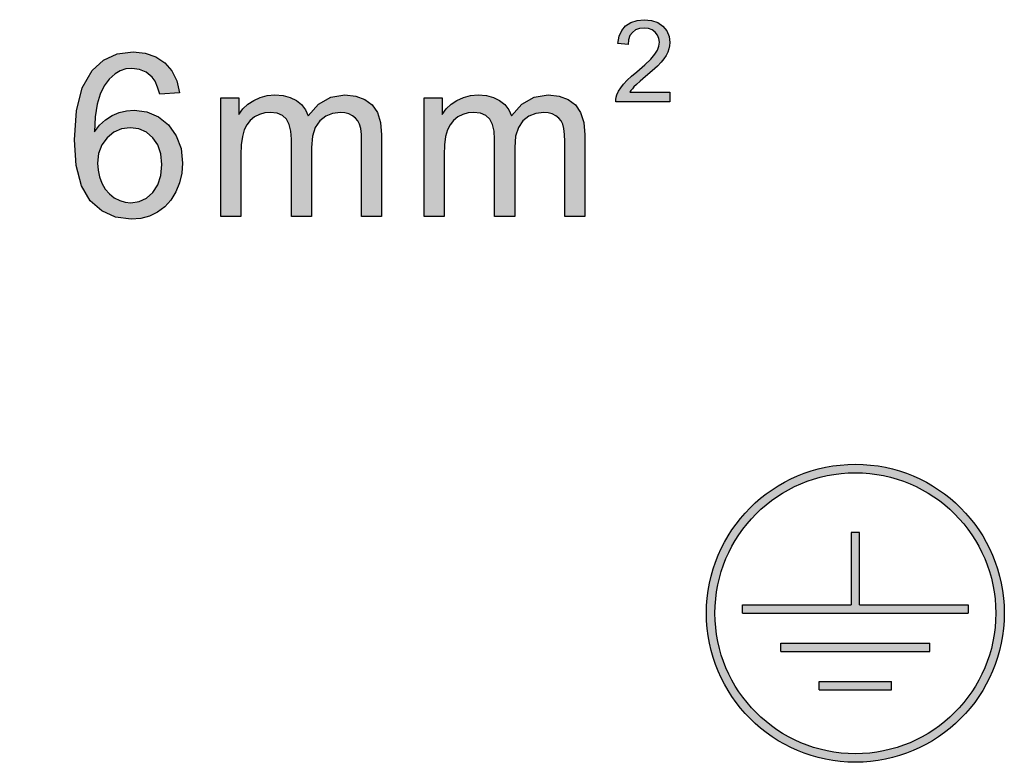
# Model space of a CAD drawing. Header units: inches. Extents: x 3728 to 5725, y -2497 to -825.
# Tile 6 of 10: x 5587.91 to 5594.52, y -2397.44 to -2392.46. Entities that reach past the tile are written whole.
import ezdxf

# ---------------------------------------------------------------- set-up
doc = ezdxf.new("R2010")
doc.units = ezdxf.units.IN
doc.header["$MEASUREMENT"] = 0
doc.layers.get('0').update_dxf_attribs({"lineweight": 30})
doc.layers.add('___1', color=7, linetype='Continuous')
doc.layers.add('DIM', color=3, linetype='Continuous')

msp = doc.modelspace()

# ---------------------------------------------------------------- hatches: boundary and pattern name
at = {"layer": 'DIM'}
h = msp.add_hatch(color=1, dxfattribs=at)
h.paths.add_polyline_path([(5585.4086, -2393.7771), (5586.1355, -2393.7771), (5586.1355, -2393.6472), (5585.596, -2393.6472), (5585.6124, -2393.6227), (5585.6314, -2393.5984), (5585.6531, -2393.5742), (5585.6858, -2393.5426), (5585.7378, -2393.4965), (5585.809, -2393.4357), (5585.8969, -2393.3595), (5585.9662, -2393.295), (5586.0172, -2393.2421), (5586.055, -2393.1959), (5586.0849, -2393.1511), (5586.1068, -2393.1078), (5586.1219, -2393.0651), (5586.131, -2393.0218), (5586.1339, -2392.978), (5586.1237, -2392.8961), (5586.0929, -2392.8236), (5586.0415, -2392.7603), (5585.9727, -2392.7116), (5585.8893, -2392.6823), (5585.7911, -2392.6725), (5585.6937, -2392.6815), (5585.6103, -2392.7087), (5585.5412, -2392.7539), (5585.488, -2392.8164), (5585.4522, -2392.8954), (5585.4339, -2392.9908), (5585.5727, -2393.0049), (5585.5796, -2392.941), (5585.5994, -2392.887), (5585.6321, -2392.843), (5585.6754, -2392.8104), (5585.7274, -2392.7909), (5585.788, -2392.7844), (5585.8457, -2392.7905), (5585.8956, -2392.8089), (5585.9378, -2392.8394), (5585.9697, -2392.8791), (5585.9888, -2392.9242), (5585.9952, -2392.9749), (5585.9882, -2393.027), (5585.9672, -2393.0812), (5585.9322, -2393.1373), (5585.8772, -2393.2014), (5585.7964, -2393.2791), (5585.6897, -2393.3704), (5585.6189, -2393.4309), (5585.56, -2393.4864), (5585.5131, -2393.5368), (5585.476, -2393.5852), (5585.4464, -2393.634), (5585.4242, -2393.6833), (5585.4148, -2393.7137), (5585.4096, -2393.745)])
h.paths.add_polyline_path([(5584.7486, -2393.5284), (5584.7176, -2393.6017), (5584.6779, -2393.663), (5584.6295, -2393.7123), (5584.5721, -2393.7483), (5584.5055, -2393.7699), (5584.4295, -2393.7771), (5584.3311, -2393.7644), (5584.2479, -2393.7265), (5584.1799, -2393.6631), (5584.1195, -2393.5524), (5584.0832, -2393.4033), (5584.0711, -2393.2159), (5584.0755, -2393.0943), (5584.0889, -2392.9896), (5584.1113, -2392.9019), (5584.1423, -2392.8286), (5584.1821, -2392.7674), (5584.2306, -2392.7183), (5584.2879, -2392.6824), (5584.3542, -2392.6609), (5584.4295, -2392.6538), (5584.4862, -2392.6578), (5584.538, -2392.6697), (5584.585, -2392.6896), (5584.6269, -2392.7168), (5584.6636, -2392.751), (5584.6953, -2392.7923), (5584.7222, -2392.8404), (5584.7449, -2392.8949), (5584.7634, -2392.956), (5584.7773, -2393.0277), (5584.7855, -2393.1143), (5584.7883, -2393.2159), (5584.7838, -2393.3367), (5584.7706, -2393.4408)])
h.paths.add_polyline_path([(5584.586, -2393.576), (5584.6212, -2393.496), (5584.6424, -2393.376), (5584.6495, -2393.2159), (5584.6424, -2393.0551), (5584.6212, -2392.9348), (5584.586, -2392.8551), (5584.5403, -2392.8054), (5584.4878, -2392.7756), (5584.4283, -2392.7657), (5584.3703, -2392.7745), (5584.3207, -2392.8008), (5584.2795, -2392.8446), (5584.2408, -2392.9304), (5584.2176, -2393.0543), (5584.2099, -2393.2159), (5584.2169, -2393.3764), (5584.2381, -2393.4965), (5584.2734, -2393.5765), (5584.3189, -2393.6263), (5584.3709, -2393.6562), (5584.4295, -2393.6662), (5584.4884, -2393.6561), (5584.5405, -2393.626)], flags=16)
h.paths.add_polyline_path([(5585.0096, -2393.7771), (5585.0096, -2393.6231), (5585.1635, -2393.6231), (5585.1635, -2393.7771)])
h.paths.add_polyline_path([(5592.0125, -2392.4749), (5592.0542, -2392.4613), (5592.1029, -2392.4568), (5592.152, -2392.4617), (5592.1937, -2392.4763), (5592.2282, -2392.5006), (5592.2538, -2392.5322), (5592.2691, -2392.5685), (5592.2742, -2392.6095), (5592.2728, -2392.6313), (5592.2684, -2392.6529), (5592.2609, -2392.6742), (5592.2498, -2392.6959), (5592.2349, -2392.7184), (5592.2161, -2392.7416), (5592.1906, -2392.7679), (5592.1558, -2392.8001), (5592.1118, -2392.8382), (5592.0762, -2392.8686), (5592.0501, -2392.8917), (5592.0337, -2392.9076), (5592.0229, -2392.9197), (5592.0134, -2392.9319), (5592.0053, -2392.9442), (5592.275, -2392.9442), (5592.275, -2393.009), (5591.9116, -2393.009), (5591.9121, -2392.993), (5591.9147, -2392.9773), (5591.9195, -2392.9621), (5591.9306, -2392.9374), (5591.9454, -2392.913), (5591.9638, -2392.8889), (5591.9873, -2392.8636), (5592.0167, -2392.8359), (5592.0522, -2392.8056), (5592.1056, -2392.76), (5592.1459, -2392.7212), (5592.1733, -2392.6891), (5592.1908, -2392.661), (5592.2013, -2392.634), (5592.2048, -2392.6079), (5592.2017, -2392.5826), (5592.1921, -2392.56), (5592.1762, -2392.5403), (5592.1552, -2392.5249), (5592.1302, -2392.5157), (5592.1014, -2392.5126), (5592.071, -2392.5159), (5592.045, -2392.5256), (5592.0232, -2392.5418), (5592.007, -2392.5639), (5591.9972, -2392.5909), (5591.9938, -2392.623), (5591.9244, -2392.6159), (5591.9334, -2392.5682), (5591.9513, -2392.5288), (5591.9779, -2392.4975)])
h.paths.add_polyline_path([(5587.7348, -2392.7205), (5587.7639, -2392.6725), (5587.8507, -2392.6725), (5587.8507, -2393.7771), (5587.7158, -2393.7771), (5587.7158, -2392.9165), (5587.6799, -2392.9475), (5587.6373, -2392.9785), (5587.588, -2393.0095), (5587.5369, -2393.0379), (5587.4894, -2393.0611), (5587.4456, -2393.0792), (5587.4456, -2392.9488), (5587.518, -2392.9107), (5587.5841, -2392.8677), (5587.6438, -2392.8197), (5587.6948, -2392.7696)])
h.paths.add_polyline_path([(5586.4009, -2393.3231), (5586.3612, -2393.3591), (5586.3612, -2393.2054), (5586.4196, -2393.1553), (5586.4891, -2393.1253), (5586.5696, -2393.1153), (5586.6002, -2393.1167), (5586.6317, -2393.1211), (5586.6641, -2393.1283), (5586.7018, -2393.1399), (5586.7488, -2393.1574), (5586.8051, -2393.1806), (5586.8368, -2393.1935), (5586.8627, -2393.203), (5586.8827, -2393.209), (5586.9001, -2393.2129), (5586.9176, -2393.2152), (5586.935, -2393.2159), (5586.9678, -2393.2127), (5587.0014, -2393.2029), (5587.0358, -2393.1865), (5587.0693, -2393.1653), (5587.1002, -2393.1408), (5587.1285, -2393.113), (5587.1285, -2393.272), (5587.0964, -2393.2992), (5587.064, -2393.321), (5587.0315, -2393.3373), (5586.9973, -2393.3486), (5586.9604, -2393.3553), (5586.9206, -2393.3576), (5586.8911, -2393.3564), (5586.8625, -2393.353), (5586.8349, -2393.347), (5586.8023, -2393.3369), (5586.7591, -2393.3202), (5586.705, -2393.2969), (5586.6492, -2393.2747), (5586.5998, -2393.2615), (5586.557, -2393.2571), (5586.5256, -2393.2594), (5586.4955, -2393.2663), (5586.4667, -2393.2776), (5586.436, -2393.2959)])
h.paths.add_polyline_path([(5588.4596, -2393.2968), (5588.4383, -2393.3541), (5588.4312, -2393.4206), (5588.4346, -2393.4665), (5588.4445, -2393.511), (5588.4609, -2393.5542), (5588.4833, -2393.5934), (5588.5109, -2393.6257), (5588.5437, -2393.6513), (5588.5798, -2393.6699), (5588.6171, -2393.6811), (5588.6555, -2393.6849), (5588.7099, -2393.6772), (5588.7589, -2393.6541), (5588.8025, -2393.6157), (5588.8366, -2393.5642), (5588.8571, -2393.5017), (5588.8639, -2393.4283), (5588.8572, -2393.3576), (5588.837, -2393.2976), (5588.8033, -2393.2485), (5588.7593, -2393.212), (5588.7084, -2393.1902), (5588.6504, -2393.1829), (5588.5924, -2393.1902), (5588.5406, -2393.212), (5588.495, -2393.2485)], flags=16)
h.paths.add_polyline_path([(5588.476, -2392.9007), (5588.4484, -2392.9555), (5588.4279, -2393.0233), (5588.4152, -2393.1081), (5588.4102, -2393.2098), (5588.4452, -2393.1645), (5588.4849, -2393.1277), (5588.5296, -2393.0994), (5588.5773, -2393.0795), (5588.6265, -2393.0675), (5588.6773, -2393.0635), (5588.7629, -2393.0746), (5588.8395, -2393.1077), (5588.9072, -2393.1629), (5588.96, -2393.2356), (5588.9916, -2393.3213), (5589.0022, -2393.4198), (5588.9972, -2393.4873), (5588.9822, -2393.5514), (5588.9574, -2393.6124), (5588.924, -2393.667), (5588.8831, -2393.7125), (5588.8348, -2393.7486), (5588.7805, -2393.7749), (5588.7215, -2393.7905), (5588.6578, -2393.7958), (5588.5522, -2393.782), (5588.4604, -2393.7406), (5588.3826, -2393.6715), (5588.3233, -2393.5709), (5588.2879, -2393.4345), (5588.2761, -2393.2623), (5588.2892, -2393.0691), (5588.3284, -2392.9146), (5588.3939, -2392.7987), (5588.4702, -2392.7286), (5588.5624, -2392.6865), (5588.6706, -2392.6725), (5588.7518, -2392.6806), (5588.8227, -2392.7049), (5588.8832, -2392.7454), (5588.9311, -2392.8001), (5588.9641, -2392.8671), (5588.9825, -2392.9465), (5588.8484, -2392.957), (5588.8347, -2392.9088), (5588.8177, -2392.8702), (5588.7974, -2392.8415), (5588.758, -2392.8093), (5588.7129, -2392.79), (5588.6622, -2392.7836), (5588.621, -2392.7876), (5588.5833, -2392.7997), (5588.549, -2392.8197), (5588.5095, -2392.8555)])
h.paths.add_polyline_path([(5589.38, -2393.092), (5589.4078, -2393.0555), (5589.4411, -2393.0242), (5589.4799, -2392.998), (5589.5233, -2392.9781), (5589.5706, -2392.9661), (5589.6217, -2392.9621), (5589.6771, -2392.9662), (5589.7254, -2392.9785), (5589.7666, -2392.999), (5589.8008, -2393.0268), (5589.8274, -2393.061), (5589.8465, -2393.1017), (5589.916, -2393.0242), (5589.998, -2392.9776), (5590.0926, -2392.9621), (5590.1655, -2392.9694), (5590.2263, -2392.9914), (5590.2749, -2393.0279), (5590.3103, -2393.0796), (5590.3315, -2393.1469), (5590.3386, -2393.23), (5590.3386, -2393.7771), (5590.2044, -2393.7771), (5590.2044, -2393.2751), (5590.203, -2393.2261), (5590.1986, -2393.1872), (5590.1914, -2393.1583), (5590.1801, -2393.1362), (5590.1643, -2393.1171), (5590.1438, -2393.1009), (5590.1194, -2393.0889), (5590.0923, -2393.0816), (5590.0626, -2393.0792), (5590.0097, -2393.0854), (5589.9633, -2393.1041), (5589.9231, -2393.1352), (5589.8923, -2393.1799), (5589.8737, -2393.2395), (5589.8675, -2393.314), (5589.8675, -2393.7771), (5589.7326, -2393.7771), (5589.7326, -2393.2594), (5589.7289, -2393.2043), (5589.7179, -2393.1592), (5589.6995, -2393.1242), (5589.6729, -2393.0992), (5589.6369, -2393.0842), (5589.5915, -2393.0792), (5589.5545, -2393.0825), (5589.5195, -2393.0925), (5589.4863, -2393.1094), (5589.4569, -2393.1324), (5589.4335, -2393.1616), (5589.4161, -2393.197), (5589.404, -2393.2413), (5589.3967, -2393.2969), (5589.3943, -2393.3637), (5589.3943, -2393.7771), (5589.2594, -2393.7771), (5589.2594, -2392.9803), (5589.38, -2392.9803)])
h.paths.add_polyline_path([(5590.7986, -2393.1616), (5590.7812, -2393.197), (5590.769, -2393.2413), (5590.7618, -2393.2969), (5590.7594, -2393.3637), (5590.7594, -2393.7771), (5590.6245, -2393.7771), (5590.6245, -2392.9803), (5590.7451, -2392.9803), (5590.7451, -2393.092), (5590.7729, -2393.0555), (5590.8062, -2393.0242), (5590.8449, -2392.998), (5590.8884, -2392.9781), (5590.9357, -2392.9661), (5590.9868, -2392.9621), (5591.0422, -2392.9662), (5591.0905, -2392.9785), (5591.1317, -2392.999), (5591.1658, -2393.0268), (5591.1925, -2393.061), (5591.2116, -2393.1017), (5591.2811, -2393.0242), (5591.3631, -2392.9776), (5591.4576, -2392.9621), (5591.5306, -2392.9694), (5591.5914, -2392.9914), (5591.6399, -2393.0279), (5591.6754, -2393.0796), (5591.6966, -2393.1469), (5591.7037, -2393.23), (5591.7037, -2393.7771), (5591.5695, -2393.7771), (5591.5695, -2393.2751), (5591.5681, -2393.2261), (5591.5637, -2393.1872), (5591.5565, -2393.1583), (5591.5452, -2393.1362), (5591.5293, -2393.1171), (5591.5088, -2393.1009), (5591.4844, -2393.0889), (5591.4574, -2393.0816), (5591.4277, -2393.0792), (5591.3748, -2393.0854), (5591.3284, -2393.1041), (5591.2881, -2393.1352), (5591.2573, -2393.1799), (5591.2388, -2393.2395), (5591.2326, -2393.314), (5591.2326, -2393.7771), (5591.0976, -2393.7771), (5591.0976, -2393.2594), (5591.094, -2393.2043), (5591.083, -2393.1592), (5591.0646, -2393.1242), (5591.038, -2393.0992), (5591.002, -2393.0842), (5590.9566, -2393.0792), (5590.9196, -2393.0825), (5590.8845, -2393.0925), (5590.8513, -2393.1094), (5590.822, -2393.1324)])
h = msp.add_hatch(color=1, dxfattribs=at)
edge = h.paths.add_edge_path(flags=16)
edge.add_arc((5593.5205, -2396.4402), 0.9429, 0, 360)
edge = h.paths.add_edge_path()
edge.add_arc((5593.5205, -2396.4402), 1, 0, 360)
h.paths.add_polyline_path([(5593.4919, -2395.8973), (5593.4919, -2396.383), (5592.7634, -2396.383), (5592.7634, -2396.4402), (5594.2776, -2396.4402), (5594.2776, -2396.383), (5593.5491, -2396.383), (5593.5491, -2395.8973)], flags=0)
h.paths.add_polyline_path([(5593.7634, -2396.9544), (5593.7634, -2396.8973), (5593.2776, -2396.8973), (5593.2776, -2396.9544)], flags=0)
h.paths.add_polyline_path([(5594.0205, -2396.6973), (5594.0205, -2396.6402), (5593.0205, -2396.6402), (5593.0205, -2396.6973)], flags=0)

# ---------------------------------------------------------------- linework, layer by layer
at = {"color": 1, "linetype": 'Continuous'}
for p, q in [((5593.5491, -2395.8973), (5593.4919, -2395.8973)), ((5593.4919, -2395.8973), (5593.4919, -2396.383)), ((5593.5491, -2396.383), (5593.5491, -2395.8973)), ((5592.7634, -2396.383), (5593.4919, -2396.383)), ((5592.7634, -2396.4402), (5592.7634, -2396.383)), ((5592.7634, -2396.4402), (5594.2776, -2396.4402)), ((5593.5491, -2396.383), (5594.2776, -2396.383)), ((5594.2776, -2396.383), (5594.2776, -2396.4402)), ((5593.0205, -2396.6402), (5594.0205, -2396.6402)), ((5593.0205, -2396.6973), (5593.0205, -2396.6402)), ((5594.0205, -2396.6973), (5594.0205, -2396.6402)), ((5593.0205, -2396.6973), (5594.0205, -2396.6973)), ((5593.2776, -2396.8973), (5593.7634, -2396.8973)), ((5593.2776, -2396.9544), (5593.2776, -2396.8973)), ((5593.7634, -2396.9544), (5593.7634, -2396.8973)), ((5593.2776, -2396.9544), (5593.7634, -2396.9544))]:
    msp.add_line(p, q, dxfattribs=at)
for radius in [1, 0.9429]:
    msp.add_circle((5593.5205, -2396.4402), radius, dxfattribs=at)
at = {"layer": '___1', "color": 1, "linetype": 'Continuous'}
for p, q in [((5591.9779, -2392.4975), (5592.0125, -2392.4749)), ((5592.0125, -2392.4749), (5592.0542, -2392.4613)), ((5592.0542, -2392.4613), (5592.1029, -2392.4568)), ((5592.1029, -2392.4568), (5592.152, -2392.4617)), ((5592.152, -2392.4617), (5592.1937, -2392.4763)), ((5592.1937, -2392.4763), (5592.2282, -2392.5006)), ((5591.9334, -2392.5682), (5591.9513, -2392.5288)), ((5591.9513, -2392.5288), (5591.9779, -2392.4975)), ((5592.0232, -2392.5418), (5592.007, -2392.5639)), ((5592.045, -2392.5256), (5592.0232, -2392.5418)), ((5592.071, -2392.5159), (5592.045, -2392.5256)), ((5592.1014, -2392.5126), (5592.071, -2392.5159)), ((5592.1302, -2392.5157), (5592.1014, -2392.5126)), ((5592.1552, -2392.5249), (5592.1302, -2392.5157)), ((5592.1762, -2392.5403), (5592.1552, -2392.5249)), ((5592.1921, -2392.56), (5592.1762, -2392.5403)), ((5592.2282, -2392.5006), (5592.2538, -2392.5322)), ((5592.2538, -2392.5322), (5592.2691, -2392.5685)), ((5591.9244, -2392.6159), (5591.9334, -2392.5682)), ((5591.9972, -2392.5909), (5591.9938, -2392.623)), ((5592.007, -2392.5639), (5591.9972, -2392.5909)), ((5592.2017, -2392.5826), (5592.1921, -2392.56)), ((5592.2013, -2392.634), (5592.2048, -2392.6079)), ((5592.2048, -2392.6079), (5592.2017, -2392.5826)), ((5592.2691, -2392.5685), (5592.2742, -2392.6095)), ((5592.2742, -2392.6095), (5592.2728, -2392.6313)), ((5588.5624, -2392.6865), (5588.6706, -2392.6725)), ((5588.6706, -2392.6725), (5588.7518, -2392.6806)), ((5591.9938, -2392.623), (5591.9244, -2392.6159)), ((5592.1733, -2392.6891), (5592.1908, -2392.661)), ((5592.1908, -2392.661), (5592.2013, -2392.634)), ((5592.2609, -2392.6742), (5592.2498, -2392.6959)), ((5592.2684, -2392.6529), (5592.2609, -2392.6742)), ((5592.2728, -2392.6313), (5592.2684, -2392.6529)), ((5588.3939, -2392.7987), (5588.4702, -2392.7286)), ((5588.4702, -2392.7286), (5588.5624, -2392.6865)), ((5588.7518, -2392.6806), (5588.8227, -2392.7049)), ((5588.8227, -2392.7049), (5588.8832, -2392.7454)), ((5592.1056, -2392.76), (5592.1459, -2392.7212)), ((5592.1459, -2392.7212), (5592.1733, -2392.6891)), ((5592.2161, -2392.7416), (5592.1906, -2392.7679)), ((5592.2349, -2392.7184), (5592.2161, -2392.7416)), ((5592.2498, -2392.6959), (5592.2349, -2392.7184)), ((5588.3284, -2392.9146), (5588.3939, -2392.7987)), ((5588.5833, -2392.7997), (5588.549, -2392.8197)), ((5588.621, -2392.7876), (5588.5833, -2392.7997)), ((5588.6622, -2392.7836), (5588.621, -2392.7876)), ((5588.7129, -2392.79), (5588.6622, -2392.7836)), ((5588.758, -2392.8093), (5588.7129, -2392.79)), ((5588.7974, -2392.8415), (5588.758, -2392.8093)), ((5588.8832, -2392.7454), (5588.9311, -2392.8001)), ((5588.9311, -2392.8001), (5588.9641, -2392.8671)), ((5592.0167, -2392.8359), (5592.0522, -2392.8056)), ((5592.0522, -2392.8056), (5592.1056, -2392.76)), ((5592.1558, -2392.8001), (5592.1118, -2392.8382)), ((5592.1906, -2392.7679), (5592.1558, -2392.8001)), ((5588.5095, -2392.8555), (5588.476, -2392.9007)), ((5588.549, -2392.8197), (5588.5095, -2392.8555)), ((5588.8177, -2392.8702), (5588.7974, -2392.8415)), ((5588.8347, -2392.9088), (5588.8177, -2392.8702)), ((5588.9641, -2392.8671), (5588.9825, -2392.9465)), ((5591.9638, -2392.8889), (5591.9873, -2392.8636)), ((5591.9873, -2392.8636), (5592.0167, -2392.8359)), ((5592.0762, -2392.8686), (5592.0501, -2392.8917)), ((5592.1118, -2392.8382), (5592.0762, -2392.8686)), ((5588.2892, -2393.0691), (5588.3284, -2392.9146)), ((5588.476, -2392.9007), (5588.4484, -2392.9555)), ((5588.8484, -2392.957), (5588.8347, -2392.9088)), ((5591.9195, -2392.9621), (5591.9306, -2392.9374)), ((5591.9306, -2392.9374), (5591.9454, -2392.913)), ((5591.9454, -2392.913), (5591.9638, -2392.8889)), ((5592.0134, -2392.9319), (5592.0053, -2392.9442)), ((5592.0229, -2392.9197), (5592.0134, -2392.9319)), ((5592.0337, -2392.9076), (5592.0229, -2392.9197)), ((5592.0501, -2392.8917), (5592.0337, -2392.9076)), ((5588.4484, -2392.9555), (5588.4279, -2393.0233)), ((5588.9825, -2392.9465), (5588.8484, -2392.957)), ((5589.2594, -2392.9803), (5589.38, -2392.9803)), ((5589.2594, -2393.7771), (5589.2594, -2392.9803)), ((5589.38, -2392.9803), (5589.38, -2393.092)), ((5589.4411, -2393.0242), (5589.4799, -2392.998)), ((5589.4799, -2392.998), (5589.5233, -2392.9781)), ((5589.5233, -2392.9781), (5589.5706, -2392.9661)), ((5589.5706, -2392.9661), (5589.6217, -2392.9621)), ((5589.6217, -2392.9621), (5589.6771, -2392.9662)), ((5589.6771, -2392.9662), (5589.7254, -2392.9785)), ((5589.7254, -2392.9785), (5589.7666, -2392.999)), ((5589.7666, -2392.999), (5589.8008, -2393.0268)), ((5589.916, -2393.0242), (5589.998, -2392.9776)), ((5589.998, -2392.9776), (5590.0926, -2392.9621)), ((5590.0926, -2392.9621), (5590.1655, -2392.9694)), ((5590.1655, -2392.9694), (5590.2263, -2392.9914)), ((5590.2263, -2392.9914), (5590.2749, -2393.0279)), ((5590.6245, -2392.9803), (5590.7451, -2392.9803)), ((5590.6245, -2393.7771), (5590.6245, -2392.9803)), ((5590.7451, -2392.9803), (5590.7451, -2393.092)), ((5590.8062, -2393.0242), (5590.8449, -2392.998)), ((5590.8449, -2392.998), (5590.8884, -2392.9781)), ((5590.8884, -2392.9781), (5590.9357, -2392.9661)), ((5590.9357, -2392.9661), (5590.9868, -2392.9621)), ((5590.9868, -2392.9621), (5591.0422, -2392.9662)), ((5591.0422, -2392.9662), (5591.0905, -2392.9785)), ((5591.0905, -2392.9785), (5591.1317, -2392.999)), ((5591.1317, -2392.999), (5591.1658, -2393.0268)), ((5591.2811, -2393.0242), (5591.3631, -2392.9776)), ((5591.3631, -2392.9776), (5591.4576, -2392.9621)), ((5591.4576, -2392.9621), (5591.5306, -2392.9694)), ((5591.5306, -2392.9694), (5591.5914, -2392.9914)), ((5591.5914, -2392.9914), (5591.6399, -2393.0279)), ((5591.9116, -2393.009), (5591.9121, -2392.993)), ((5592.275, -2393.009), (5591.9116, -2393.009)), ((5591.9121, -2392.993), (5591.9147, -2392.9773)), ((5591.9147, -2392.9773), (5591.9195, -2392.9621)), ((5592.0053, -2392.9442), (5592.275, -2392.9442)), ((5592.275, -2392.9442), (5592.275, -2393.009)), ((5588.2761, -2393.2623), (5588.2892, -2393.0691)), ((5588.4279, -2393.0233), (5588.4152, -2393.1081)), ((5588.5773, -2393.0795), (5588.6265, -2393.0675)), ((5588.6265, -2393.0675), (5588.6773, -2393.0635)), ((5588.6773, -2393.0635), (5588.7629, -2393.0746)), ((5588.7629, -2393.0746), (5588.8395, -2393.1077)), ((5589.38, -2393.092), (5589.4078, -2393.0555)), ((5589.4078, -2393.0555), (5589.4411, -2393.0242)), ((5589.8008, -2393.0268), (5589.8274, -2393.061)), ((5589.8274, -2393.061), (5589.8465, -2393.1017)), ((5589.8465, -2393.1017), (5589.916, -2393.0242)), ((5590.2749, -2393.0279), (5590.3103, -2393.0796)), ((5590.7451, -2393.092), (5590.7729, -2393.0555)), ((5590.7729, -2393.0555), (5590.8062, -2393.0242)), ((5591.1658, -2393.0268), (5591.1925, -2393.061)), ((5591.1925, -2393.061), (5591.2116, -2393.1017)), ((5591.2116, -2393.1017), (5591.2811, -2393.0242)), ((5591.6399, -2393.0279), (5591.6754, -2393.0796)), ((5588.4152, -2393.1081), (5588.4102, -2393.2098)), ((5588.4452, -2393.1645), (5588.4849, -2393.1277)), ((5588.4849, -2393.1277), (5588.5296, -2393.0994)), ((5588.5296, -2393.0994), (5588.5773, -2393.0795)), ((5588.8395, -2393.1077), (5588.9072, -2393.1629)), ((5589.4569, -2393.1324), (5589.4335, -2393.1616)), ((5589.4863, -2393.1094), (5589.4569, -2393.1324)), ((5589.5195, -2393.0925), (5589.4863, -2393.1094)), ((5589.5545, -2393.0825), (5589.5195, -2393.0925)), ((5589.5915, -2393.0792), (5589.5545, -2393.0825)), ((5589.6369, -2393.0842), (5589.5915, -2393.0792)), ((5589.6729, -2393.0992), (5589.6369, -2393.0842)), ((5589.6995, -2393.1242), (5589.6729, -2393.0992)), ((5589.7179, -2393.1592), (5589.6995, -2393.1242)), ((5589.9231, -2393.1352), (5589.8923, -2393.1799)), ((5589.9633, -2393.1041), (5589.9231, -2393.1352)), ((5590.0097, -2393.0854), (5589.9633, -2393.1041)), ((5590.0626, -2393.0792), (5590.0097, -2393.0854)), ((5590.0923, -2393.0816), (5590.0626, -2393.0792)), ((5590.1194, -2393.0889), (5590.0923, -2393.0816)), ((5590.1438, -2393.1009), (5590.1194, -2393.0889)), ((5590.1643, -2393.1171), (5590.1438, -2393.1009)), ((5590.1801, -2393.1362), (5590.1643, -2393.1171)), ((5590.1914, -2393.1583), (5590.1801, -2393.1362)), ((5590.3103, -2393.0796), (5590.3315, -2393.1469)), ((5590.822, -2393.1324), (5590.7986, -2393.1616)), ((5590.8513, -2393.1094), (5590.822, -2393.1324)), ((5590.8845, -2393.0925), (5590.8513, -2393.1094)), ((5590.9196, -2393.0825), (5590.8845, -2393.0925)), ((5590.9566, -2393.0792), (5590.9196, -2393.0825)), ((5591.002, -2393.0842), (5590.9566, -2393.0792)), ((5591.038, -2393.0992), (5591.002, -2393.0842)), ((5591.0646, -2393.1242), (5591.038, -2393.0992)), ((5591.083, -2393.1592), (5591.0646, -2393.1242)), ((5591.2881, -2393.1352), (5591.2573, -2393.1799)), ((5591.3284, -2393.1041), (5591.2881, -2393.1352)), ((5591.3748, -2393.0854), (5591.3284, -2393.1041)), ((5591.4277, -2393.0792), (5591.3748, -2393.0854)), ((5591.4574, -2393.0816), (5591.4277, -2393.0792)), ((5591.4844, -2393.0889), (5591.4574, -2393.0816)), ((5591.5088, -2393.1009), (5591.4844, -2393.0889)), ((5591.5293, -2393.1171), (5591.5088, -2393.1009)), ((5591.5452, -2393.1362), (5591.5293, -2393.1171)), ((5591.5565, -2393.1583), (5591.5452, -2393.1362)), ((5591.6754, -2393.0796), (5591.6966, -2393.1469)), ((5588.4102, -2393.2098), (5588.4452, -2393.1645)), ((5588.5924, -2393.1902), (5588.5406, -2393.212)), ((5588.6504, -2393.1829), (5588.5924, -2393.1902)), ((5588.7084, -2393.1902), (5588.6504, -2393.1829)), ((5588.7593, -2393.212), (5588.7084, -2393.1902)), ((5588.9072, -2393.1629), (5588.96, -2393.2356)), ((5589.4161, -2393.197), (5589.404, -2393.2413)), ((5589.4335, -2393.1616), (5589.4161, -2393.197)), ((5589.7289, -2393.2043), (5589.7179, -2393.1592)), ((5589.7326, -2393.2594), (5589.7289, -2393.2043)), ((5589.8923, -2393.1799), (5589.8737, -2393.2395)), ((5590.1986, -2393.1872), (5590.1914, -2393.1583)), ((5590.203, -2393.2261), (5590.1986, -2393.1872)), ((5590.3315, -2393.1469), (5590.3386, -2393.23)), ((5590.7812, -2393.197), (5590.769, -2393.2413)), ((5590.7986, -2393.1616), (5590.7812, -2393.197)), ((5591.094, -2393.2043), (5591.083, -2393.1592)), ((5591.0976, -2393.2594), (5591.094, -2393.2043)), ((5591.2573, -2393.1799), (5591.2388, -2393.2395)), ((5591.5637, -2393.1872), (5591.5565, -2393.1583)), ((5591.5681, -2393.2261), (5591.5637, -2393.1872)), ((5591.6966, -2393.1469), (5591.7037, -2393.23)), ((5588.2879, -2393.4345), (5588.2761, -2393.2623)), ((5588.495, -2393.2485), (5588.4596, -2393.2968)), ((5588.5406, -2393.212), (5588.495, -2393.2485)), ((5588.8033, -2393.2485), (5588.7593, -2393.212)), ((5588.837, -2393.2976), (5588.8033, -2393.2485)), ((5588.96, -2393.2356), (5588.9916, -2393.3213)), ((5589.404, -2393.2413), (5589.3967, -2393.2969)), ((5589.7326, -2393.7771), (5589.7326, -2393.2594)), ((5589.8737, -2393.2395), (5589.8675, -2393.314)), ((5590.2044, -2393.2751), (5590.203, -2393.2261)), ((5590.3386, -2393.23), (5590.3386, -2393.7771)), ((5590.769, -2393.2413), (5590.7618, -2393.2969)), ((5591.0976, -2393.7771), (5591.0976, -2393.2594)), ((5591.2388, -2393.2395), (5591.2326, -2393.314)), ((5591.5695, -2393.2751), (5591.5681, -2393.2261)), ((5591.7037, -2393.23), (5591.7037, -2393.7771)), ((5588.4596, -2393.2968), (5588.4383, -2393.3541)), ((5588.8572, -2393.3576), (5588.837, -2393.2976)), ((5588.9916, -2393.3213), (5589.0022, -2393.4198)), ((5589.3967, -2393.2969), (5589.3943, -2393.3637)), ((5589.8675, -2393.314), (5589.8675, -2393.7771)), ((5590.2044, -2393.7771), (5590.2044, -2393.2751)), ((5590.7618, -2393.2969), (5590.7594, -2393.3637)), ((5591.2326, -2393.314), (5591.2326, -2393.7771)), ((5591.5695, -2393.7771), (5591.5695, -2393.2751)), ((5588.4383, -2393.3541), (5588.4312, -2393.4206)), ((5588.8639, -2393.4283), (5588.8572, -2393.3576)), ((5589.3943, -2393.3637), (5589.3943, -2393.7771)), ((5590.7594, -2393.3637), (5590.7594, -2393.7771)), ((5588.3233, -2393.5709), (5588.2879, -2393.4345)), ((5588.4312, -2393.4206), (5588.4346, -2393.4665)), ((5588.4346, -2393.4665), (5588.4445, -2393.511)), ((5588.8571, -2393.5017), (5588.8639, -2393.4283)), ((5589.0022, -2393.4198), (5588.9972, -2393.4873)), ((5588.4445, -2393.511), (5588.4609, -2393.5542)), ((5588.8366, -2393.5642), (5588.8571, -2393.5017)), ((5588.9972, -2393.4873), (5588.9822, -2393.5514)), ((5588.3826, -2393.6715), (5588.3233, -2393.5709)), ((5588.4609, -2393.5542), (5588.4833, -2393.5934)), ((5588.4833, -2393.5934), (5588.5109, -2393.6257)), ((5588.8025, -2393.6157), (5588.8366, -2393.5642)), ((5588.9822, -2393.5514), (5588.9574, -2393.6124)), ((5588.5109, -2393.6257), (5588.5437, -2393.6513)), ((5588.5437, -2393.6513), (5588.5798, -2393.6699)), ((5588.5798, -2393.6699), (5588.6171, -2393.6811)), ((5588.7099, -2393.6772), (5588.7589, -2393.6541)), ((5588.7589, -2393.6541), (5588.8025, -2393.6157)), ((5588.924, -2393.667), (5588.8831, -2393.7125)), ((5588.9574, -2393.6124), (5588.924, -2393.667)), ((5588.4604, -2393.7406), (5588.3826, -2393.6715)), ((5588.6171, -2393.6811), (5588.6555, -2393.6849)), ((5588.6555, -2393.6849), (5588.7099, -2393.6772)), ((5588.8831, -2393.7125), (5588.8348, -2393.7486)), ((5588.5522, -2393.782), (5588.4604, -2393.7406)), ((5588.6578, -2393.7958), (5588.5522, -2393.782)), ((5588.7215, -2393.7905), (5588.6578, -2393.7958)), ((5588.7805, -2393.7749), (5588.7215, -2393.7905)), ((5588.8348, -2393.7486), (5588.7805, -2393.7749)), ((5589.3943, -2393.7771), (5589.2594, -2393.7771)), ((5589.8675, -2393.7771), (5589.7326, -2393.7771)), ((5590.3386, -2393.7771), (5590.2044, -2393.7771)), ((5590.7594, -2393.7771), (5590.6245, -2393.7771)), ((5591.2326, -2393.7771), (5591.0976, -2393.7771)), ((5591.7037, -2393.7771), (5591.5695, -2393.7771))]:
    msp.add_line(p, q, dxfattribs=at)

doc.saveas('drawing.dxf')
